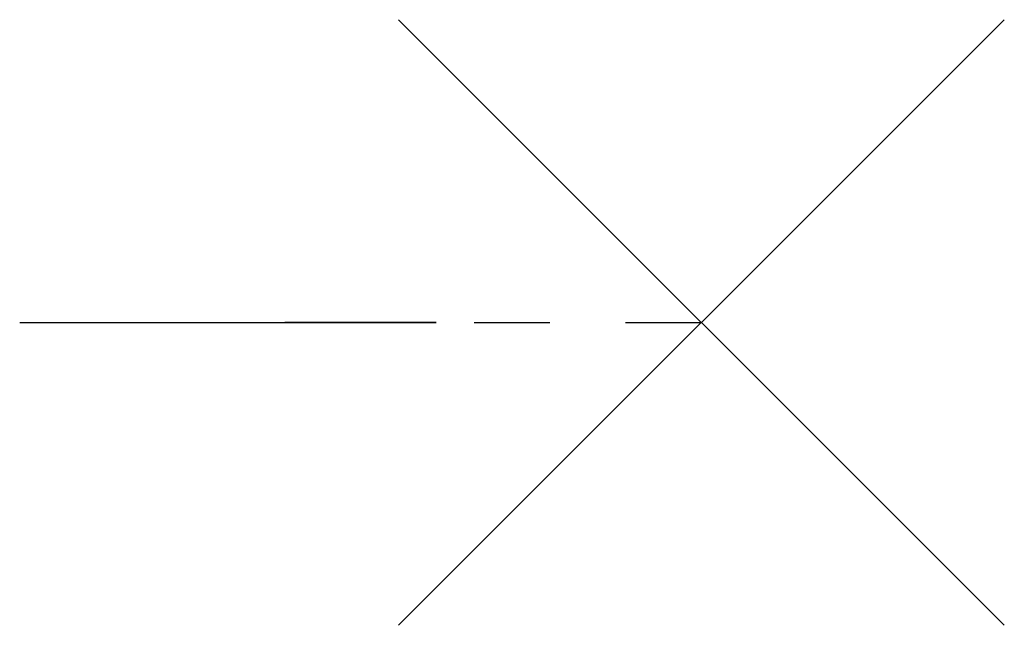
# Model space of a CAD drawing. Header units: inches. Extents: x 10.31 to 13.56, y -1 to 1.
import ezdxf

# ---------------------------------------------------------------- set-up
doc = ezdxf.new("R2010")
doc.units = ezdxf.units.IN
doc.header["$MEASUREMENT"] = 0
doc.header["$PDMODE"] = 3
doc.linetypes.add('CENTER', pattern=[2, 1.25, -0.25, 0.25, -0.25])
for name, color, linetype in [('CL', 1, 'CENTER'), ('NODES', 4, 'Continuous'), ('VIC_INFO', 30, 'Continuous')]:
    doc.layers.add(name, color=color, linetype=linetype)
doc.styles.get("Standard").update_dxf_attribs({"font": 'arial.ttf'})

# ---------------------------------------------------------------- blocks, each defined once
blk = doc.blocks.new('Sprinkler_QR_SW_BSPT_0.5 (15)_V4226', base_point=(2.25, 0))
at = {"layer": 'VIC_INFO', "extrusion": (0, -1, 5.05322e-16)}
blk.add_hatch(color=256, dxfattribs=at).paths.add_polyline_path([(1.307, 0.0918), (1.2738, 0.0918), (1.097, -0.1211, -0.392121), (1.0668, -0.117), (0.9814, -0.0193), (0.9486, -0.0193), (1.0487, -0.1344), (1.1143, -0.1344)])
at = {"layer": 'CL', "extrusion": (0, -1, 2.22045e-16)}
blk.add_line((0, 0), (2.25, 0), dxfattribs=at)
at = {"layer": 'NODES', "extrusion": (-1, 7.36748e-33, 3.31802e-17)}
blk.add_point((2.25, 0), dxfattribs=at)
blk.add_point((2.25, 0), dxfattribs=at)
blk.add_point((2.25, 0), dxfattribs=at)
blk.add_point((2.25, 0), dxfattribs=at)
at = {"layer": 'VIC_INFO', "extrusion": (0, -1, 2.22045e-16)}
for p, q in [((1.2738, 0, 0.0918), (1.097, 0, -0.1211)), ((1.1143, 0, -0.1344), (1.307, 0, 0.0918)), ((1.2738, 0, 0.0918), (1.307, 0, 0.0918)), ((0.9486, 0, -0.0193), (0.9814, 0, -0.0193)), ((0.9486, 0, -0.0193), (1.0487, 0, -0.1344)), ((1.0676, 0, -0.118), (0.9814, 0, -0.0193)), ((1.0487, 0, -0.1344), (1.1143, 0, -0.1344))]:
    blk.add_line(p, q, dxfattribs=at)
blk.add_circle((1.125, 0), 0.25, dxfattribs=at)
blk.add_arc((1.0841, -0.1027), 0.0225, 219.4743, 305.1191, dxfattribs=at)
at = {"layer": 'VIC_INFO', "flags": 1}
for tag in ['VIC_MARK', 'VIC_AREA', 'VIC_ZONE', 'VIC_SEQUENCE', 'SERVICE', 'MANUFACTURER', 'ENDCOND']:
    blk.add_attdef(tag, (0, 0), '', height=0.125, dxfattribs=at)
at = {"layer": 'VIC_INFO', "extrusion": (0, -1, 2.22045e-16), "flags": 9}
for tag, p in [('SIZE', (0.5061, -0.5034)), ('SIZE_MM', (0.5061, -0.6909)), ('WGHT', (0.5061, -0.8784)), ('P/N_1', (0.5061, -1.0659)), ('P/N_2', (0.5061, -1.2534)), ('URL', (0.5069, -1.5408)), ('DESC', (1.3562, -0.6828)), ('UID', (1.3562, -0.5034)), ('USER_1', (1.3562, -0.8784)), ('USER_2', (1.3562, -1.0659)), ('PCS', (1.3562, -1.2534)), ('STYLENO', (1.3588, -1.5142))]:
    blk.add_attdef(tag, p, '', height=0.125, dxfattribs=at)

msp = doc.modelspace()

# ---------------------------------------------------------------- block references
msp.add_blockref('Sprinkler_QR_SW_BSPT_0.5 (15)_V4226', (12.5625, 0))

doc.saveas('drawing.dxf')
